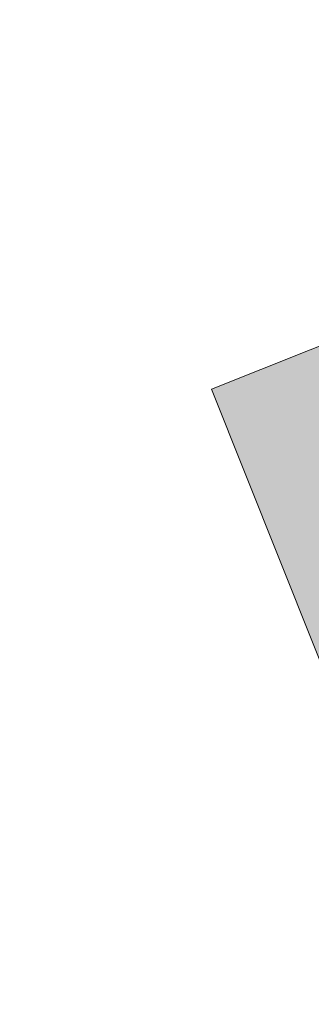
# Model space of a CAD drawing. Header units: metres. Extents: x 33417500 to 33438500, y 5878300 to 5908000.
# Tile 60 of 207: x 33436417 to 33436527, y 5893269 to 5893642. Entities that reach past the tile are written whole.
import ezdxf

# ---------------------------------------------------------------- set-up
doc = ezdxf.new("R2010")
doc.units = ezdxf.units.M
doc.header["$LTSCALE"] = 999.999998
doc.linetypes.add('LT00000', pattern=[0])
doc.layers.add('200_STRASSENNETZ_Z', color=7, linetype='LT00000', lineweight=18, true_color=0x000000)
doc.layers.add('DTK100FAR_412500-5861000_grau', color=7, linetype='LT00000', lineweight=18, true_color=0x000000)
picture_1 = doc.add_image_def('image1.tif', size_in_pixel=(3600, 5740))

msp = doc.modelspace()

# ---------------------------------------------------------------- hatches: boundary and pattern name
at = {"layer": '200_STRASSENNETZ_Z', "linetype": 'Continuous', "lineweight": 25, "true_color": 0x0089cd}
msp.add_hatch(color=142, dxfattribs=at).paths.add_polyline_path([(33436489.17, 5893502.3), (33436799.54, 5892724.43), (33437133.91, 5892857.85), (33436823.54, 5893635.71)])

# ---------------------------------------------------------------- linework, layer by layer
at = {"layer": '200_STRASSENNETZ_Z', "color": 18, "lineweight": 18, "true_color": 0x000000, "flags": 128}
msp.add_lwpolyline([(33436489.17, 5893502.3), (33436799.54, 5892724.43), (33437133.91, 5892857.85), (33436823.54, 5893635.71), (33436489.17, 5893502.3)], close=True, dxfattribs=at)

# ---------------------------------------------------------------- pictures from other files: only their frames are drawn
at = {"layer": 'DTK100FAR_412500-5861000_grau'}
image = msp.add_image(picture_1, insert=(33420000, 5878800), size_in_units=(18000, 28700), dxfattribs=at)
image.dxf.flags = 15

doc.saveas('drawing.dxf')
